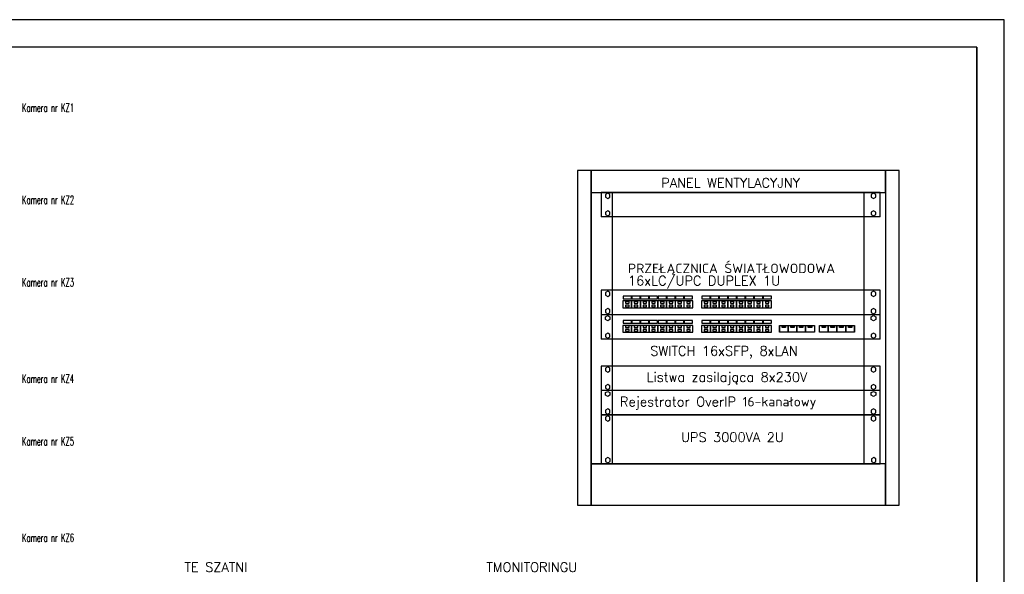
# Model space of a CAD drawing. Extents: x 301 to 2227, y -251 to 46.
# Tile 9 of 10: x 1612 to 1791, y -54 to 46. Entities that reach past the tile are written whole.
import ezdxf
from ezdxf.enums import TextEntityAlignment as Align

# ---------------------------------------------------------------- set-up
doc = ezdxf.new("R2010")
doc.units = 0
doc.layers.get('0').update_dxf_attribs({"linetype": 'CONTINUOUS'})
doc.layers.add('_SSWiN_U_O', color=30, linetype='CONTINUOUS', lineweight=18)
doc.layers.add('Z_ramka', color=7, linetype='CONTINUOUS')
doc.styles.get("Standard").update_dxf_attribs({"font": 'romans.shx'})

msp = doc.modelspace()

# ---------------------------------------------------------------- linework, layer by layer
at = {"color": 5}
for q in [(1376.12, 41.46), (1786.12, -245.54)]:
    msp.add_line((1786.12, 41.46), q, dxfattribs=at)
at = {"color": 7, "linetype": 'Continuous'}
for p, q in [((1772.06, 19.08), (1713.64, 19.08)), ((1713.64, 19.08), (1713.64, -41.73)), ((1716.14, 19.08), (1716.14, 15.08)), ((1716.14, 19.08), (1716.14, -41.73)), ((1716.14, -41.73), (1716.14, 19.08)), ((1769.56, 15.08), (1769.56, 19.08)), ((1769.56, 19.08), (1769.56, -41.73)), ((1772.06, -41.73), (1772.06, 19.08)), ((1716.14, 15.08), (1769.56, 15.08)), ((1768.59, 15.08), (1717.93, 15.08)), ((1717.93, 15.08), (1717.93, 10.64)), ((1719.13, 14.92), (1718.72, 14.69)), ((1718.72, 14.69), (1718.72, 14.21)), ((1719.54, 14.69), (1719.13, 14.92)), ((1719.54, 14.21), (1719.54, 14.69)), ((1719.99, -34.23), (1719.99, 15.08)), ((1765.71, -34.23), (1765.71, 15.08)), ((1767.39, 14.92), (1766.98, 14.69)), ((1766.98, 14.69), (1766.98, 14.21)), ((1767.8, 14.69), (1767.39, 14.92)), ((1767.8, 14.21), (1767.8, 14.69)), ((1768.59, 10.64), (1768.59, 15.08)), ((1718.72, 14.21), (1719.13, 13.97)), ((1719.13, 13.97), (1719.54, 14.21)), ((1766.98, 14.21), (1767.39, 13.97)), ((1767.39, 13.97), (1767.8, 14.21)), ((1719.13, 11.75), (1718.72, 11.51)), ((1718.72, 11.51), (1718.72, 11.04)), ((1718.72, 11.04), (1719.13, 10.8)), ((1719.54, 11.51), (1719.13, 11.75)), ((1719.13, 10.8), (1719.54, 11.04)), ((1719.54, 11.04), (1719.54, 11.51)), ((1767.39, 11.75), (1766.98, 11.51)), ((1766.98, 11.51), (1766.98, 11.04)), ((1766.98, 11.04), (1767.39, 10.8)), ((1767.8, 11.51), (1767.39, 11.75)), ((1767.39, 10.8), (1767.8, 11.04)), ((1767.8, 11.04), (1767.8, 11.51)), ((1768.59, 10.64), (1717.93, 10.64)), ((1768.59, 10.64), (1717.93, 10.64)), ((1768.59, 10.64), (1717.93, 10.64)), ((1768.59, 10.64), (1717.93, 10.64)), ((1768.59, -2.69), (1717.93, -2.69)), ((1717.93, -2.69), (1717.93, -7.14)), ((1719.13, -2.85), (1718.72, -3.09)), ((1718.72, -3.09), (1718.72, -3.57)), ((1718.72, -3.57), (1719.13, -3.81)), ((1719.54, -3.09), (1719.13, -2.85)), ((1719.13, -3.81), (1719.54, -3.57)), ((1719.54, -3.57), (1719.54, -3.09)), ((1767.39, -2.85), (1766.98, -3.09)), ((1766.98, -3.09), (1766.98, -3.57)), ((1766.98, -3.57), (1767.39, -3.81)), ((1767.8, -3.09), (1767.39, -2.85)), ((1767.39, -3.81), (1767.8, -3.57)), ((1767.8, -3.57), (1767.8, -3.09)), ((1768.59, -7.14), (1768.59, -2.69)), ((1723.47, -4.64), (1721.89, -4.64)), ((1721.89, -4.64), (1721.89, -5.91)), ((1723.44, -3.75), (1721.92, -3.75)), ((1721.92, -3.75), (1721.92, -4.26)), ((1721.92, -4.26), (1723.44, -4.26)), ((1723, -4.72), (1722.36, -4.72)), ((1722.36, -4.72), (1722.36, -5.04)), ((1722.36, -5.04), (1723, -5.04)), ((1723, -5.04), (1723, -4.72)), ((1723.44, -4.26), (1723.44, -3.75)), ((1725.06, -4.64), (1723.47, -4.64)), ((1723.47, -4.64), (1723.47, -5.91)), ((1723.47, -5.91), (1723.47, -4.64)), ((1725.03, -3.75), (1723.51, -3.75)), ((1723.51, -3.75), (1723.51, -4.26)), ((1723.51, -4.26), (1725.03, -4.26)), ((1724.59, -4.72), (1723.95, -4.72)), ((1723.95, -4.72), (1723.95, -5.04)), ((1723.95, -5.04), (1724.59, -5.04)), ((1724.59, -5.04), (1724.59, -4.72)), ((1725.03, -4.26), (1725.03, -3.75)), ((1726.65, -4.64), (1725.06, -4.64)), ((1725.06, -4.64), (1725.06, -5.91)), ((1725.06, -5.91), (1725.06, -4.64)), ((1726.62, -3.75), (1725.09, -3.75)), ((1725.09, -3.75), (1725.09, -4.26)), ((1725.09, -4.26), (1726.62, -4.26)), ((1726.17, -4.72), (1725.54, -4.72)), ((1725.54, -4.72), (1725.54, -5.04)), ((1725.54, -5.04), (1726.17, -5.04)), ((1726.17, -5.04), (1726.17, -4.72)), ((1726.62, -4.26), (1726.62, -3.75)), ((1728.24, -4.64), (1726.65, -4.64)), ((1726.65, -4.64), (1726.65, -5.91)), ((1726.65, -5.91), (1726.65, -4.64)), ((1728.2, -3.75), (1726.68, -3.75)), ((1726.68, -3.75), (1726.68, -4.26)), ((1726.68, -4.26), (1728.2, -4.26)), ((1727.76, -4.72), (1727.13, -4.72)), ((1727.13, -4.72), (1727.13, -5.04)), ((1727.13, -5.04), (1727.76, -5.04)), ((1727.76, -5.04), (1727.76, -4.72)), ((1728.2, -4.26), (1728.2, -3.75)), ((1729.82, -4.64), (1728.24, -4.64)), ((1728.24, -4.64), (1728.24, -5.91)), ((1728.24, -5.91), (1728.24, -4.64)), ((1729.79, -3.75), (1728.27, -3.75)), ((1728.27, -3.75), (1728.27, -4.26)), ((1728.27, -4.26), (1729.79, -4.26)), ((1729.35, -4.72), (1728.71, -4.72)), ((1728.71, -4.72), (1728.71, -5.04)), ((1728.71, -5.04), (1729.35, -5.04)), ((1729.35, -5.04), (1729.35, -4.72)), ((1729.79, -4.26), (1729.79, -3.75)), ((1731.41, -4.64), (1729.82, -4.64)), ((1729.82, -4.64), (1729.82, -5.91)), ((1729.82, -5.91), (1729.82, -4.64)), ((1731.38, -3.75), (1729.86, -3.75)), ((1729.86, -3.75), (1729.86, -4.26)), ((1729.86, -4.26), (1731.38, -4.26)), ((1730.94, -4.72), (1730.3, -4.72)), ((1730.3, -4.72), (1730.3, -5.04)), ((1730.3, -5.04), (1730.94, -5.04)), ((1730.94, -5.04), (1730.94, -4.72)), ((1731.38, -4.26), (1731.38, -3.75)), ((1731.41, -5.91), (1731.41, -4.64)), ((1733, -4.64), (1731.41, -4.64)), ((1732.97, -3.75), (1731.44, -3.75)), ((1731.44, -3.75), (1731.44, -4.26)), ((1731.44, -4.26), (1732.97, -4.26)), ((1732.52, -4.72), (1731.89, -4.72)), ((1731.89, -4.72), (1731.89, -5.04)), ((1731.89, -5.04), (1732.52, -5.04)), ((1732.52, -5.04), (1732.52, -4.72)), ((1732.97, -4.26), (1732.97, -3.75)), ((1733, -5.91), (1733, -4.64)), ((1734.59, -4.64), (1733, -4.64)), ((1734.55, -3.75), (1733.03, -3.75)), ((1733.03, -3.75), (1733.03, -4.26)), ((1733.03, -4.26), (1734.55, -4.26)), ((1734.11, -4.72), (1733.48, -4.72)), ((1733.48, -4.72), (1733.48, -5.04)), ((1733.48, -5.04), (1734.11, -5.04)), ((1734.11, -5.04), (1734.11, -4.72)), ((1734.55, -4.26), (1734.55, -3.75)), ((1734.59, -5.91), (1734.59, -4.64)), ((1737.76, -4.64), (1736.17, -4.64)), ((1736.17, -4.64), (1736.17, -5.91)), ((1737.73, -3.75), (1736.21, -3.75)), ((1736.21, -3.75), (1736.21, -4.26)), ((1736.21, -4.26), (1737.73, -4.26)), ((1737.29, -4.72), (1736.65, -4.72)), ((1736.65, -4.72), (1736.65, -5.04)), ((1736.65, -5.04), (1737.29, -5.04)), ((1737.29, -5.04), (1737.29, -4.72)), ((1737.73, -4.26), (1737.73, -3.75)), ((1739.35, -4.64), (1737.76, -4.64)), ((1737.76, -4.64), (1737.76, -5.91)), ((1737.76, -5.91), (1737.76, -4.64)), ((1739.32, -3.75), (1737.79, -3.75)), ((1737.79, -3.75), (1737.79, -4.26)), ((1737.79, -4.26), (1739.32, -4.26)), ((1738.87, -4.72), (1738.24, -4.72)), ((1738.24, -4.72), (1738.24, -5.04)), ((1738.24, -5.04), (1738.87, -5.04)), ((1738.87, -5.04), (1738.87, -4.72)), ((1739.32, -4.26), (1739.32, -3.75)), ((1740.94, -4.64), (1739.35, -4.64)), ((1739.35, -4.64), (1739.35, -5.91)), ((1739.35, -5.91), (1739.35, -4.64)), ((1740.91, -3.75), (1739.38, -3.75)), ((1739.38, -3.75), (1739.38, -4.26)), ((1739.38, -4.26), (1740.91, -4.26)), ((1740.46, -4.72), (1739.83, -4.72)), ((1739.83, -4.72), (1739.83, -5.04)), ((1739.83, -5.04), (1740.46, -5.04)), ((1740.46, -5.04), (1740.46, -4.72)), ((1740.91, -4.26), (1740.91, -3.75)), ((1742.52, -4.64), (1740.94, -4.64)), ((1740.94, -4.64), (1740.94, -5.91)), ((1740.94, -5.91), (1740.94, -4.64)), ((1742.49, -3.75), (1740.97, -3.75)), ((1740.97, -3.75), (1740.97, -4.26)), ((1740.97, -4.26), (1742.49, -4.26)), ((1742.05, -4.72), (1741.41, -4.72)), ((1741.41, -4.72), (1741.41, -5.04)), ((1741.41, -5.04), (1742.05, -5.04)), ((1742.05, -5.04), (1742.05, -4.72)), ((1742.49, -4.26), (1742.49, -3.75)), ((1744.11, -4.64), (1742.52, -4.64)), ((1742.52, -4.64), (1742.52, -5.91)), ((1742.52, -5.91), (1742.52, -4.64)), ((1744.08, -3.75), (1742.56, -3.75)), ((1742.56, -3.75), (1742.56, -4.26)), ((1742.56, -4.26), (1744.08, -4.26)), ((1743.64, -4.72), (1743, -4.72)), ((1743, -4.72), (1743, -5.04)), ((1743, -5.04), (1743.64, -5.04)), ((1743.64, -5.04), (1743.64, -4.72)), ((1744.08, -4.26), (1744.08, -3.75)), ((1745.7, -4.64), (1744.11, -4.64)), ((1744.11, -4.64), (1744.11, -5.91)), ((1744.11, -5.91), (1744.11, -4.64)), ((1745.67, -3.75), (1744.14, -3.75)), ((1744.14, -3.75), (1744.14, -4.26)), ((1744.14, -4.26), (1745.67, -4.26)), ((1745.22, -4.72), (1744.59, -4.72)), ((1744.59, -4.72), (1744.59, -5.04)), ((1744.59, -5.04), (1745.22, -5.04)), ((1745.22, -5.04), (1745.22, -4.72)), ((1745.67, -4.26), (1745.67, -3.75)), ((1745.7, -5.91), (1745.7, -4.64)), ((1747.29, -4.64), (1745.7, -4.64)), ((1747.26, -3.75), (1745.73, -3.75)), ((1745.73, -3.75), (1745.73, -4.26)), ((1745.73, -4.26), (1747.26, -4.26)), ((1746.81, -4.72), (1746.18, -4.72)), ((1746.18, -4.72), (1746.18, -5.04)), ((1746.18, -5.04), (1746.81, -5.04)), ((1746.81, -5.04), (1746.81, -4.72)), ((1747.26, -4.26), (1747.26, -3.75)), ((1747.29, -5.91), (1747.29, -4.64)), ((1748.87, -4.64), (1747.29, -4.64)), ((1748.84, -3.75), (1747.32, -3.75)), ((1747.32, -3.75), (1747.32, -4.26)), ((1747.32, -4.26), (1748.84, -4.26)), ((1748.4, -4.72), (1747.76, -4.72)), ((1747.76, -4.72), (1747.76, -5.04)), ((1747.76, -5.04), (1748.4, -5.04)), ((1748.4, -5.04), (1748.4, -4.72)), ((1748.84, -4.26), (1748.84, -3.75)), ((1748.87, -5.91), (1748.87, -4.64)), ((1768.59, -7.14), (1717.93, -7.14)), ((1717.93, -7.14), (1717.93, -11.58)), ((1768.59, -7.14), (1717.93, -7.14)), ((1768.59, -7.14), (1717.93, -7.14)), ((1768.59, -7.14), (1717.93, -7.14)), ((1719.13, -6.03), (1718.72, -6.26)), ((1718.72, -6.26), (1718.72, -6.74)), ((1718.72, -6.74), (1719.13, -6.98)), ((1719.54, -6.26), (1719.13, -6.03)), ((1719.13, -6.98), (1719.54, -6.74)), ((1719.54, -6.74), (1719.54, -6.26)), ((1721.89, -5.91), (1723.47, -5.91)), ((1723, -5.38), (1722.36, -5.38)), ((1722.36, -5.38), (1722.36, -5.7)), ((1722.36, -5.7), (1723, -5.7)), ((1723, -5.7), (1723, -5.38)), ((1723.47, -5.91), (1725.06, -5.91)), ((1724.59, -5.38), (1723.95, -5.38)), ((1723.95, -5.38), (1723.95, -5.7)), ((1723.95, -5.7), (1724.59, -5.7)), ((1724.59, -5.7), (1724.59, -5.38)), ((1725.06, -5.91), (1726.65, -5.91)), ((1726.17, -5.38), (1725.54, -5.38)), ((1725.54, -5.38), (1725.54, -5.7)), ((1725.54, -5.7), (1726.17, -5.7)), ((1726.17, -5.7), (1726.17, -5.38)), ((1726.65, -5.91), (1728.24, -5.91)), ((1727.76, -5.38), (1727.13, -5.38)), ((1727.13, -5.38), (1727.13, -5.7)), ((1727.13, -5.7), (1727.76, -5.7)), ((1727.76, -5.7), (1727.76, -5.38)), ((1728.24, -5.91), (1729.82, -5.91)), ((1729.35, -5.38), (1728.71, -5.38)), ((1728.71, -5.38), (1728.71, -5.7)), ((1728.71, -5.7), (1729.35, -5.7)), ((1729.35, -5.7), (1729.35, -5.38)), ((1729.82, -5.91), (1731.41, -5.91)), ((1730.94, -5.38), (1730.3, -5.38)), ((1730.3, -5.38), (1730.3, -5.7)), ((1730.3, -5.7), (1730.94, -5.7)), ((1730.94, -5.7), (1730.94, -5.38)), ((1731.41, -5.91), (1733, -5.91)), ((1732.52, -5.38), (1731.89, -5.38)), ((1731.89, -5.38), (1731.89, -5.7)), ((1731.89, -5.7), (1732.52, -5.7)), ((1732.52, -5.7), (1732.52, -5.38)), ((1733, -5.91), (1734.59, -5.91)), ((1734.11, -5.38), (1733.48, -5.38)), ((1733.48, -5.38), (1733.48, -5.7)), ((1733.48, -5.7), (1734.11, -5.7)), ((1734.11, -5.7), (1734.11, -5.38)), ((1736.17, -5.91), (1737.76, -5.91)), ((1737.29, -5.38), (1736.65, -5.38)), ((1736.65, -5.38), (1736.65, -5.7)), ((1736.65, -5.7), (1737.29, -5.7)), ((1737.29, -5.7), (1737.29, -5.38)), ((1737.76, -5.91), (1739.35, -5.91)), ((1738.87, -5.38), (1738.24, -5.38)), ((1738.24, -5.38), (1738.24, -5.7)), ((1738.24, -5.7), (1738.87, -5.7)), ((1738.87, -5.7), (1738.87, -5.38)), ((1739.35, -5.91), (1740.94, -5.91)), ((1740.46, -5.38), (1739.83, -5.38)), ((1739.83, -5.38), (1739.83, -5.7)), ((1739.83, -5.7), (1740.46, -5.7)), ((1740.46, -5.7), (1740.46, -5.38)), ((1740.94, -5.91), (1742.52, -5.91)), ((1742.05, -5.38), (1741.41, -5.38)), ((1741.41, -5.38), (1741.41, -5.7)), ((1741.41, -5.7), (1742.05, -5.7)), ((1742.05, -5.7), (1742.05, -5.38)), ((1742.52, -5.91), (1744.11, -5.91)), ((1743.64, -5.38), (1743, -5.38)), ((1743, -5.38), (1743, -5.7)), ((1743, -5.7), (1743.64, -5.7)), ((1743.64, -5.7), (1743.64, -5.38)), ((1744.11, -5.91), (1745.7, -5.91)), ((1745.22, -5.38), (1744.59, -5.38)), ((1744.59, -5.38), (1744.59, -5.7)), ((1744.59, -5.7), (1745.22, -5.7)), ((1745.22, -5.7), (1745.22, -5.38)), ((1745.7, -5.91), (1747.29, -5.91)), ((1746.81, -5.38), (1746.18, -5.38)), ((1746.18, -5.38), (1746.18, -5.7)), ((1746.18, -5.7), (1746.81, -5.7)), ((1746.81, -5.7), (1746.81, -5.38)), ((1747.29, -5.91), (1748.87, -5.91)), ((1748.4, -5.38), (1747.76, -5.38)), ((1747.76, -5.38), (1747.76, -5.7)), ((1747.76, -5.7), (1748.4, -5.7)), ((1748.4, -5.7), (1748.4, -5.38)), ((1767.39, -6.03), (1766.98, -6.26)), ((1766.98, -6.26), (1766.98, -6.74)), ((1766.98, -6.74), (1767.39, -6.98)), ((1767.8, -6.26), (1767.39, -6.03)), ((1767.39, -6.98), (1767.8, -6.74)), ((1767.8, -6.74), (1767.8, -6.26)), ((1768.59, -11.58), (1768.59, -7.14)), ((1718.72, -7.53), (1719.13, -7.3)), ((1718.72, -8.01), (1718.72, -7.53)), ((1719.13, -8.25), (1718.72, -8.01)), ((1719.13, -7.3), (1719.54, -7.53)), ((1719.54, -8.01), (1719.13, -8.25)), ((1719.54, -7.53), (1719.54, -8.01)), ((1723.44, -8.18), (1721.92, -8.18)), ((1721.92, -8.18), (1721.92, -8.69)), ((1721.92, -8.69), (1723.44, -8.69)), ((1723.44, -8.69), (1723.44, -8.18)), ((1725.03, -8.18), (1723.51, -8.18)), ((1723.51, -8.18), (1723.51, -8.69)), ((1723.51, -8.69), (1725.03, -8.69)), ((1725.03, -8.69), (1725.03, -8.18)), ((1726.62, -8.18), (1725.09, -8.18)), ((1725.09, -8.18), (1725.09, -8.69)), ((1725.09, -8.69), (1726.62, -8.69)), ((1726.62, -8.69), (1726.62, -8.18)), ((1728.2, -8.18), (1726.68, -8.18)), ((1726.68, -8.18), (1726.68, -8.69)), ((1726.68, -8.69), (1728.2, -8.69)), ((1728.2, -8.69), (1728.2, -8.18)), ((1729.79, -8.18), (1728.27, -8.18)), ((1728.27, -8.18), (1728.27, -8.69)), ((1728.27, -8.69), (1729.79, -8.69)), ((1729.79, -8.69), (1729.79, -8.18)), ((1731.38, -8.18), (1729.86, -8.18)), ((1729.86, -8.18), (1729.86, -8.69)), ((1729.86, -8.69), (1731.38, -8.69)), ((1731.38, -8.69), (1731.38, -8.18)), ((1732.97, -8.18), (1731.44, -8.18)), ((1731.44, -8.18), (1731.44, -8.69)), ((1731.44, -8.69), (1732.97, -8.69)), ((1732.97, -8.69), (1732.97, -8.18)), ((1734.55, -8.18), (1733.03, -8.18)), ((1733.03, -8.18), (1733.03, -8.69)), ((1733.03, -8.69), (1734.55, -8.69)), ((1734.55, -8.69), (1734.55, -8.18)), ((1737.73, -8.18), (1736.21, -8.18)), ((1736.21, -8.18), (1736.21, -8.69)), ((1736.21, -8.69), (1737.73, -8.69)), ((1737.73, -8.69), (1737.73, -8.18)), ((1739.32, -8.18), (1737.79, -8.18)), ((1737.79, -8.18), (1737.79, -8.69)), ((1737.79, -8.69), (1739.32, -8.69)), ((1739.32, -8.69), (1739.32, -8.18)), ((1740.91, -8.18), (1739.38, -8.18)), ((1739.38, -8.18), (1739.38, -8.69)), ((1739.38, -8.69), (1740.91, -8.69)), ((1740.91, -8.69), (1740.91, -8.18)), ((1742.49, -8.18), (1740.97, -8.18)), ((1740.97, -8.18), (1740.97, -8.69)), ((1740.97, -8.69), (1742.49, -8.69)), ((1742.49, -8.69), (1742.49, -8.18)), ((1744.08, -8.18), (1742.56, -8.18)), ((1742.56, -8.18), (1742.56, -8.69)), ((1742.56, -8.69), (1744.08, -8.69)), ((1744.08, -8.69), (1744.08, -8.18)), ((1745.67, -8.18), (1744.14, -8.18)), ((1744.14, -8.18), (1744.14, -8.69)), ((1744.14, -8.69), (1745.67, -8.69)), ((1745.67, -8.69), (1745.67, -8.18)), ((1747.26, -8.18), (1745.73, -8.18)), ((1745.73, -8.18), (1745.73, -8.69)), ((1745.73, -8.69), (1747.26, -8.69)), ((1747.26, -8.69), (1747.26, -8.18)), ((1748.84, -8.18), (1747.32, -8.18)), ((1747.32, -8.18), (1747.32, -8.69)), ((1747.32, -8.69), (1748.84, -8.69)), ((1748.84, -8.69), (1748.84, -8.18)), ((1766.98, -7.53), (1767.39, -7.3)), ((1766.98, -8.01), (1766.98, -7.53)), ((1767.39, -8.25), (1766.98, -8.01)), ((1767.39, -7.3), (1767.8, -7.53)), ((1767.8, -8.01), (1767.39, -8.25)), ((1767.8, -7.53), (1767.8, -8.01)), ((1719.13, -10.47), (1718.72, -10.71)), ((1718.72, -10.71), (1718.72, -11.18)), ((1719.54, -10.71), (1719.13, -10.47)), ((1719.54, -11.18), (1719.54, -10.71)), ((1723.47, -9.07), (1721.89, -9.07)), ((1721.89, -9.07), (1721.89, -10.34)), ((1721.89, -10.34), (1723.47, -10.34)), ((1723, -9.15), (1722.36, -9.15)), ((1722.36, -9.15), (1722.36, -9.47)), ((1722.36, -9.47), (1723, -9.47)), ((1723, -9.81), (1722.36, -9.81)), ((1722.36, -9.81), (1722.36, -10.13)), ((1722.36, -10.13), (1723, -10.13)), ((1723, -9.47), (1723, -9.15)), ((1723, -10.13), (1723, -9.81)), ((1725.06, -9.07), (1723.47, -9.07)), ((1723.47, -9.07), (1723.47, -10.34)), ((1723.47, -10.34), (1723.47, -9.07)), ((1723.47, -10.34), (1725.06, -10.34)), ((1724.59, -9.15), (1723.95, -9.15)), ((1723.95, -9.15), (1723.95, -9.47)), ((1723.95, -9.47), (1724.59, -9.47)), ((1724.59, -9.81), (1723.95, -9.81)), ((1723.95, -9.81), (1723.95, -10.13)), ((1723.95, -10.13), (1724.59, -10.13)), ((1724.59, -9.47), (1724.59, -9.15)), ((1724.59, -10.13), (1724.59, -9.81)), ((1726.65, -9.07), (1725.06, -9.07)), ((1725.06, -9.07), (1725.06, -10.34)), ((1725.06, -10.34), (1725.06, -9.07)), ((1725.06, -10.34), (1726.65, -10.34)), ((1726.17, -9.15), (1725.54, -9.15)), ((1725.54, -9.15), (1725.54, -9.47)), ((1725.54, -9.47), (1726.17, -9.47)), ((1726.17, -9.81), (1725.54, -9.81)), ((1725.54, -9.81), (1725.54, -10.13)), ((1725.54, -10.13), (1726.17, -10.13)), ((1726.17, -9.47), (1726.17, -9.15)), ((1726.17, -10.13), (1726.17, -9.81)), ((1728.24, -9.07), (1726.65, -9.07)), ((1726.65, -9.07), (1726.65, -10.34)), ((1726.65, -10.34), (1726.65, -9.07)), ((1726.65, -10.34), (1728.24, -10.34)), ((1727.76, -9.15), (1727.13, -9.15)), ((1727.13, -9.15), (1727.13, -9.47)), ((1727.13, -9.47), (1727.76, -9.47)), ((1727.76, -9.81), (1727.13, -9.81)), ((1727.13, -9.81), (1727.13, -10.13)), ((1727.13, -10.13), (1727.76, -10.13)), ((1727.76, -9.47), (1727.76, -9.15)), ((1727.76, -10.13), (1727.76, -9.81)), ((1729.82, -9.07), (1728.24, -9.07)), ((1728.24, -9.07), (1728.24, -10.34)), ((1728.24, -10.34), (1728.24, -9.07)), ((1728.24, -10.34), (1729.82, -10.34)), ((1729.35, -9.15), (1728.71, -9.15)), ((1728.71, -9.15), (1728.71, -9.47)), ((1728.71, -9.47), (1729.35, -9.47)), ((1729.35, -9.81), (1728.71, -9.81)), ((1728.71, -9.81), (1728.71, -10.13)), ((1728.71, -10.13), (1729.35, -10.13)), ((1729.35, -9.47), (1729.35, -9.15)), ((1729.35, -10.13), (1729.35, -9.81)), ((1731.41, -9.07), (1729.82, -9.07)), ((1729.82, -9.07), (1729.82, -10.34)), ((1729.82, -10.34), (1729.82, -9.07)), ((1729.82, -10.34), (1731.41, -10.34)), ((1730.94, -9.15), (1730.3, -9.15)), ((1730.3, -9.15), (1730.3, -9.47)), ((1730.3, -9.47), (1730.94, -9.47)), ((1730.94, -9.81), (1730.3, -9.81)), ((1730.3, -9.81), (1730.3, -10.13)), ((1730.3, -10.13), (1730.94, -10.13)), ((1730.94, -9.47), (1730.94, -9.15)), ((1730.94, -10.13), (1730.94, -9.81)), ((1731.41, -10.34), (1731.41, -9.07)), ((1733, -9.07), (1731.41, -9.07)), ((1731.41, -10.34), (1733, -10.34)), ((1732.52, -9.15), (1731.89, -9.15)), ((1731.89, -9.15), (1731.89, -9.47)), ((1731.89, -9.47), (1732.52, -9.47)), ((1732.52, -9.81), (1731.89, -9.81)), ((1731.89, -9.81), (1731.89, -10.13)), ((1731.89, -10.13), (1732.52, -10.13)), ((1732.52, -9.47), (1732.52, -9.15)), ((1732.52, -10.13), (1732.52, -9.81)), ((1733, -10.34), (1733, -9.07)), ((1734.59, -9.07), (1733, -9.07)), ((1733, -10.34), (1734.59, -10.34)), ((1734.11, -9.15), (1733.48, -9.15)), ((1733.48, -9.15), (1733.48, -9.47)), ((1733.48, -9.47), (1734.11, -9.47)), ((1734.11, -9.81), (1733.48, -9.81)), ((1733.48, -9.81), (1733.48, -10.13)), ((1733.48, -10.13), (1734.11, -10.13)), ((1734.11, -9.47), (1734.11, -9.15)), ((1734.11, -10.13), (1734.11, -9.81)), ((1734.59, -10.34), (1734.59, -9.07)), ((1737.76, -9.07), (1736.17, -9.07)), ((1736.17, -9.07), (1736.17, -10.34)), ((1736.17, -10.34), (1737.76, -10.34)), ((1737.29, -9.15), (1736.65, -9.15)), ((1736.65, -9.15), (1736.65, -9.47)), ((1736.65, -9.47), (1737.29, -9.47)), ((1737.29, -9.81), (1736.65, -9.81)), ((1736.65, -9.81), (1736.65, -10.13)), ((1736.65, -10.13), (1737.29, -10.13)), ((1737.29, -9.47), (1737.29, -9.15)), ((1737.29, -10.13), (1737.29, -9.81)), ((1739.35, -9.07), (1737.76, -9.07)), ((1737.76, -9.07), (1737.76, -10.34)), ((1737.76, -10.34), (1737.76, -9.07)), ((1737.76, -10.34), (1739.35, -10.34)), ((1738.87, -9.15), (1738.24, -9.15)), ((1738.24, -9.15), (1738.24, -9.47)), ((1738.24, -9.47), (1738.87, -9.47)), ((1738.87, -9.81), (1738.24, -9.81)), ((1738.24, -9.81), (1738.24, -10.13)), ((1738.24, -10.13), (1738.87, -10.13)), ((1738.87, -9.47), (1738.87, -9.15)), ((1738.87, -10.13), (1738.87, -9.81)), ((1740.94, -9.07), (1739.35, -9.07)), ((1739.35, -9.07), (1739.35, -10.34)), ((1739.35, -10.34), (1739.35, -9.07)), ((1739.35, -10.34), (1740.94, -10.34)), ((1740.46, -9.15), (1739.83, -9.15)), ((1739.83, -9.15), (1739.83, -9.47)), ((1739.83, -9.47), (1740.46, -9.47)), ((1740.46, -9.81), (1739.83, -9.81)), ((1739.83, -9.81), (1739.83, -10.13)), ((1739.83, -10.13), (1740.46, -10.13)), ((1740.46, -9.47), (1740.46, -9.15)), ((1740.46, -10.13), (1740.46, -9.81)), ((1742.52, -9.07), (1740.94, -9.07)), ((1740.94, -9.07), (1740.94, -10.34)), ((1740.94, -10.34), (1740.94, -9.07)), ((1740.94, -10.34), (1742.52, -10.34)), ((1742.05, -9.15), (1741.41, -9.15)), ((1741.41, -9.15), (1741.41, -9.47)), ((1741.41, -9.47), (1742.05, -9.47)), ((1742.05, -9.81), (1741.41, -9.81)), ((1741.41, -9.81), (1741.41, -10.13)), ((1741.41, -10.13), (1742.05, -10.13)), ((1742.05, -9.47), (1742.05, -9.15)), ((1742.05, -10.13), (1742.05, -9.81)), ((1744.11, -9.07), (1742.52, -9.07)), ((1742.52, -9.07), (1742.52, -10.34)), ((1742.52, -10.34), (1742.52, -9.07)), ((1742.52, -10.34), (1744.11, -10.34)), ((1743.64, -9.15), (1743, -9.15)), ((1743, -9.15), (1743, -9.47)), ((1743, -9.47), (1743.64, -9.47)), ((1743.64, -9.81), (1743, -9.81)), ((1743, -9.81), (1743, -10.13)), ((1743, -10.13), (1743.64, -10.13)), ((1743.64, -9.47), (1743.64, -9.15)), ((1743.64, -10.13), (1743.64, -9.81)), ((1745.7, -9.07), (1744.11, -9.07)), ((1744.11, -9.07), (1744.11, -10.34)), ((1744.11, -10.34), (1744.11, -9.07)), ((1744.11, -10.34), (1745.7, -10.34)), ((1745.22, -9.15), (1744.59, -9.15)), ((1744.59, -9.15), (1744.59, -9.47)), ((1744.59, -9.47), (1745.22, -9.47)), ((1745.22, -9.81), (1744.59, -9.81)), ((1744.59, -9.81), (1744.59, -10.13)), ((1744.59, -10.13), (1745.22, -10.13)), ((1745.22, -9.47), (1745.22, -9.15)), ((1745.22, -10.13), (1745.22, -9.81)), ((1745.7, -10.34), (1745.7, -9.07)), ((1747.29, -9.07), (1745.7, -9.07)), ((1745.7, -10.34), (1747.29, -10.34)), ((1746.81, -9.15), (1746.18, -9.15)), ((1746.18, -9.15), (1746.18, -9.47)), ((1746.18, -9.47), (1746.81, -9.47)), ((1746.81, -9.81), (1746.18, -9.81)), ((1746.18, -9.81), (1746.18, -10.13)), ((1746.18, -10.13), (1746.81, -10.13)), ((1746.81, -9.47), (1746.81, -9.15)), ((1746.81, -10.13), (1746.81, -9.81)), ((1747.29, -10.34), (1747.29, -9.07)), ((1748.87, -9.07), (1747.29, -9.07)), ((1747.29, -10.34), (1748.87, -10.34)), ((1748.4, -9.15), (1747.76, -9.15)), ((1747.76, -9.15), (1747.76, -9.47)), ((1747.76, -9.47), (1748.4, -9.47)), ((1748.4, -9.81), (1747.76, -9.81)), ((1747.76, -9.81), (1747.76, -10.13)), ((1747.76, -10.13), (1748.4, -10.13)), ((1748.4, -9.47), (1748.4, -9.15)), ((1748.4, -10.13), (1748.4, -9.81)), ((1748.87, -10.34), (1748.87, -9.07)), ((1750.3, -9.07), (1750.3, -10.34)), ((1750.3, -10.34), (1750.3, -9.07)), ((1750.3, -9.07), (1751.89, -9.07)), ((1751.89, -10.34), (1750.3, -10.34)), ((1750.77, -9.47), (1750.77, -9.15)), ((1750.77, -9.15), (1751.41, -9.15)), ((1751.41, -9.47), (1750.77, -9.47)), ((1751.41, -9.15), (1751.41, -9.47)), ((1751.89, -9.07), (1751.89, -10.34)), ((1751.89, -10.34), (1751.89, -9.07)), ((1751.89, -9.07), (1753.47, -9.07)), ((1753.47, -10.34), (1751.89, -10.34)), ((1752.36, -9.47), (1752.36, -9.15)), ((1752.36, -9.15), (1753, -9.15)), ((1753, -9.47), (1752.36, -9.47)), ((1753, -9.15), (1753, -9.47)), ((1753.47, -9.07), (1753.47, -10.34)), ((1753.47, -10.34), (1753.47, -9.07)), ((1753.47, -9.07), (1755.06, -9.07)), ((1755.06, -10.34), (1753.47, -10.34)), ((1753.95, -9.47), (1753.95, -9.15)), ((1753.95, -9.15), (1754.58, -9.15)), ((1754.58, -9.47), (1753.95, -9.47)), ((1754.58, -9.15), (1754.58, -9.47)), ((1755.06, -9.07), (1755.06, -10.34)), ((1755.06, -10.34), (1755.06, -9.07)), ((1755.06, -9.07), (1756.65, -9.07)), ((1756.65, -10.34), (1755.06, -10.34)), ((1755.54, -9.47), (1755.54, -9.15)), ((1755.54, -9.15), (1756.17, -9.15)), ((1756.17, -9.47), (1755.54, -9.47)), ((1756.17, -9.15), (1756.17, -9.47)), ((1756.65, -9.07), (1756.65, -10.34)), ((1757.58, -10.34), (1757.58, -9.07)), ((1757.58, -9.07), (1759.16, -9.07)), ((1759.16, -10.34), (1757.58, -10.34)), ((1758.05, -9.47), (1758.05, -9.15)), ((1758.05, -9.15), (1758.69, -9.15)), ((1758.69, -9.47), (1758.05, -9.47)), ((1758.69, -9.15), (1758.69, -9.47)), ((1759.16, -9.07), (1759.16, -10.34)), ((1759.16, -10.34), (1759.16, -9.07)), ((1759.16, -9.07), (1760.75, -9.07)), ((1760.75, -10.34), (1759.16, -10.34)), ((1759.64, -9.47), (1759.64, -9.15)), ((1759.64, -9.15), (1760.28, -9.15)), ((1760.28, -9.47), (1759.64, -9.47)), ((1760.28, -9.15), (1760.28, -9.47)), ((1760.75, -9.07), (1760.75, -10.34)), ((1760.75, -10.34), (1760.75, -9.07)), ((1760.75, -9.07), (1762.34, -9.07)), ((1762.34, -10.34), (1760.75, -10.34)), ((1761.23, -9.47), (1761.23, -9.15)), ((1761.23, -9.15), (1761.86, -9.15)), ((1761.86, -9.47), (1761.23, -9.47)), ((1761.86, -9.15), (1761.86, -9.47)), ((1762.34, -9.07), (1762.34, -10.34)), ((1762.34, -10.34), (1762.34, -9.07)), ((1762.34, -9.07), (1763.93, -9.07)), ((1763.93, -10.34), (1762.34, -10.34)), ((1762.82, -9.47), (1762.82, -9.15)), ((1762.82, -9.15), (1763.45, -9.15)), ((1763.45, -9.47), (1762.82, -9.47)), ((1763.45, -9.15), (1763.45, -9.47)), ((1763.93, -9.07), (1763.93, -10.34)), ((1763.93, -10.34), (1763.93, -9.07)), ((1767.39, -10.47), (1766.98, -10.71)), ((1766.98, -10.71), (1766.98, -11.18)), ((1767.8, -10.71), (1767.39, -10.47)), ((1767.8, -11.18), (1767.8, -10.71)), ((1768.59, -11.58), (1717.93, -11.58)), ((1718.72, -11.18), (1719.13, -11.42)), ((1719.13, -11.42), (1719.54, -11.18)), ((1766.98, -11.18), (1767.39, -11.42)), ((1767.39, -11.42), (1767.8, -11.18)), ((1768.59, -16.46), (1717.93, -16.46)), ((1717.93, -16.46), (1717.93, -20.9)), ((1719.13, -16.62), (1718.72, -16.85)), ((1718.72, -16.85), (1718.72, -17.33)), ((1718.72, -17.33), (1719.13, -17.57)), ((1719.54, -16.85), (1719.13, -16.62)), ((1719.13, -17.57), (1719.54, -17.33)), ((1719.54, -17.33), (1719.54, -16.85)), ((1767.39, -16.62), (1766.98, -16.85)), ((1766.98, -16.85), (1766.98, -17.33)), ((1766.98, -17.33), (1767.39, -17.57)), ((1767.8, -16.85), (1767.39, -16.62)), ((1767.39, -17.57), (1767.8, -17.33)), ((1767.8, -17.33), (1767.8, -16.85)), ((1768.59, -20.9), (1768.59, -16.46)), ((1768.59, -20.9), (1717.93, -20.9)), ((1717.93, -20.9), (1717.93, -25.34)), ((1768.59, -20.9), (1717.93, -20.9)), ((1768.59, -20.9), (1717.93, -20.9)), ((1768.59, -20.9), (1717.93, -20.9)), ((1768.59, -20.9), (1717.93, -20.9)), ((1768.59, -20.9), (1717.93, -20.9)), ((1768.59, -20.9), (1717.93, -20.9)), ((1768.59, -20.9), (1717.93, -20.9)), ((1719.13, -19.79), (1718.72, -20.03)), ((1718.72, -20.03), (1718.72, -20.5)), ((1718.72, -20.5), (1719.13, -20.74)), ((1718.72, -21.3), (1719.13, -21.06)), ((1718.72, -21.77), (1718.72, -21.3)), ((1719.54, -20.03), (1719.13, -19.79)), ((1719.13, -20.74), (1719.54, -20.5)), ((1719.13, -21.06), (1719.54, -21.3)), ((1719.54, -20.5), (1719.54, -20.03)), ((1719.54, -21.3), (1719.54, -21.77)), ((1767.39, -19.79), (1766.98, -20.03)), ((1766.98, -20.03), (1766.98, -20.5)), ((1766.98, -20.5), (1767.39, -20.74)), ((1766.98, -21.3), (1767.39, -21.06)), ((1766.98, -21.77), (1766.98, -21.3)), ((1767.8, -20.03), (1767.39, -19.79)), ((1767.39, -20.74), (1767.8, -20.5)), ((1767.39, -21.06), (1767.8, -21.3)), ((1767.8, -20.5), (1767.8, -20.03)), ((1767.8, -21.3), (1767.8, -21.77)), ((1768.59, -25.34), (1768.59, -20.9)), ((1719.13, -22.01), (1718.72, -21.77)), ((1719.54, -21.77), (1719.13, -22.01)), ((1767.39, -22.01), (1766.98, -21.77)), ((1767.8, -21.77), (1767.39, -22.01)), ((1719.13, -24.23), (1718.72, -24.47)), ((1718.72, -24.47), (1718.72, -24.94)), ((1718.72, -24.94), (1719.13, -25.18)), ((1719.54, -24.47), (1719.13, -24.23)), ((1719.13, -25.18), (1719.54, -24.94)), ((1719.54, -24.94), (1719.54, -24.47)), ((1767.39, -24.23), (1766.98, -24.47)), ((1766.98, -24.47), (1766.98, -24.94)), ((1766.98, -24.94), (1767.39, -25.18)), ((1767.8, -24.47), (1767.39, -24.23)), ((1767.39, -25.18), (1767.8, -24.94)), ((1767.8, -24.94), (1767.8, -24.47)), ((1717.93, -25.34), (1768.59, -25.34)), ((1768.59, -25.34), (1717.93, -25.34)), ((1717.93, -25.34), (1717.93, -34.23)), ((1768.59, -25.34), (1717.93, -25.34)), ((1768.59, -25.34), (1717.93, -25.34)), ((1719.13, -25.5), (1718.72, -25.74)), ((1718.72, -25.74), (1718.72, -26.21)), ((1718.72, -26.21), (1719.13, -26.45)), ((1719.54, -25.74), (1719.13, -25.5)), ((1719.13, -26.45), (1719.54, -26.21)), ((1719.54, -26.21), (1719.54, -25.74)), ((1767.39, -25.5), (1766.98, -25.74)), ((1766.98, -25.74), (1766.98, -26.21)), ((1766.98, -26.21), (1767.39, -26.45)), ((1767.8, -25.74), (1767.39, -25.5)), ((1767.39, -26.45), (1767.8, -26.21)), ((1767.8, -26.21), (1767.8, -25.74)), ((1768.59, -34.23), (1768.59, -25.34)), ((1719.15, -33.11), (1718.74, -33.35)), ((1718.74, -33.35), (1718.74, -33.82)), ((1718.74, -33.82), (1719.15, -34.06)), ((1719.56, -33.35), (1719.15, -33.11)), ((1719.15, -34.06), (1719.56, -33.82)), ((1719.56, -33.82), (1719.56, -33.35)), ((1767.41, -33.11), (1767, -33.35)), ((1767, -33.35), (1767, -33.82)), ((1767, -33.82), (1767.41, -34.06)), ((1767.82, -33.35), (1767.41, -33.11)), ((1767.41, -34.06), (1767.82, -33.82)), ((1767.82, -33.82), (1767.82, -33.35)), ((1769.56, -34.23), (1716.14, -34.23)), ((1716.14, -34.23), (1716.14, -41.73)), ((1716.14, -34.23), (1719.99, -34.23)), ((1717.93, -34.23), (1768.59, -34.23)), ((1768.61, -34.22), (1717.95, -34.22)), ((1769.56, -41.73), (1769.56, -34.23)), ((1713.64, -41.73), (1716.14, -41.73)), ((1716.14, -41.73), (1769.56, -41.73)), ((1769.56, -41.73), (1772.06, -41.73))]:
    msp.add_line(p, q, dxfattribs=at)
at = {"layer": 'Z_ramka'}
for points in [[(1371.12, -250.54), (1791.12, -250.54), (1791.12, 46.46), (1371.12, 46.46)], [(1376.12, -245.54), (1786.12, -245.54), (1786.12, 41.46), (1376.12, 41.46)]]:
    msp.add_lwpolyline(points, close=True, dxfattribs=at)

# ---------------------------------------------------------------- texts
at = {"color": 7}
for s, height, p in [('PANEL WENTYLACYJNY', 1.7189, (1728.85, 15.96)), ('PRZEŁĄCZNICA ŚWIATŁOWODOWA', 1.7189, (1722.82, 0.42)), ('16xLC/UPC DUPLEX 1U', 1.7189, (1722.82, -1.82)), ('SWITCH 16xSFP, 8xLAN', 1.7189, (1726.87, -14.58)), ('Listwa zasilająca 8x230V', 1.7189, (1726.19, -19.33)), ('Rejestrator OverIP 16-kanałowy', 1.7189, (1721.35, -23.8)), ('UPS 3000VA 2U', 1.7189, (1732.45, -30.26)), ('TE SZATNI', 1.719, (1642.32, -53.85)), ('TMONITORINGU', 1.7189, (1697.09, -53.85))]:
    msp.add_text(s, height=height, dxfattribs=at).set_placement(p)
at = {"layer": '_SSWiN_U_O', "width": 0.6}
for s, p in [('Kamera nr KZ1', (1612.82, 30.46)), ('Kamera nr KZ2', (1612.82, 13.72)), ('Kamera nr KZ3', (1612.82, -1.26)), ('Kamera nr KZ4', (1612.82, -18.78)), ('Kamera nr KZ5', (1612.82, -30.15)), ('Kamera nr KZ6', (1612.82, -47.67))]:
    msp.add_text(s, height=1.5, dxfattribs=at).set_placement(p, align=Align.MIDDLE_LEFT)

doc.saveas('drawing.dxf')
